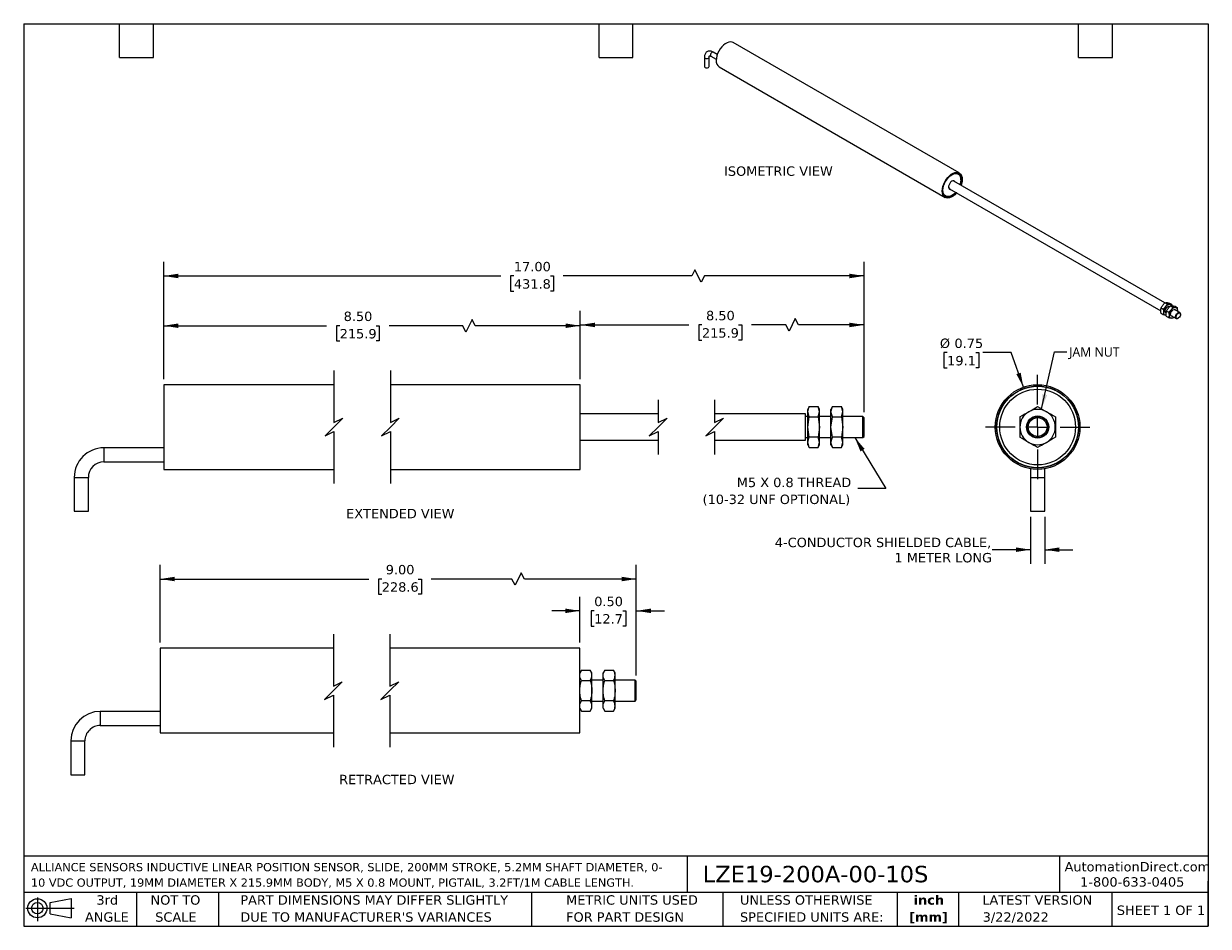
# Model space of a CAD drawing. Header units: inches. Extents: x 0.2 to 10.8, y 0.2 to 8.2.
import ezdxf

# ---------------------------------------------------------------- set-up
doc = ezdxf.new("R2010")
doc.units = ezdxf.units.IN
doc.header["$MEASUREMENT"] = 0
doc.linetypes.add('SLD-Center', pattern=[0.75, 0.6, -0.05, 0.05, -0.05])
doc.linetypes.add('SLD-Solid', pattern=[0])
doc.layers.add('CENTER', color=40, linetype='SLD-Center')
doc.layers.add('DIMENSIONS', color=140, linetype='SLD-Solid', lineweight=25)
doc.layers.add('TEXT', color=140, linetype='SLD-Solid', lineweight=25)
doc.styles.add('SLDTEXTSTYLE0', font='VERDANA.TTF')
doc.styles.add('SLDTEXTSTYLE1', font='VERDANAB.TTF')
doc.styles.add('SLDTEXTSTYLE2', font='SEGOEUI.TTF')
doc.styles.get("Standard").update_dxf_attribs({"font": 'VERDANA.TTF'})
doc.dimstyles.new('SLDDIMSTYLE0', dxfattribs={"dimtxt": 0.084961, "dimasz": 0.13, "dimexe": 0, "dimexo": 0.0625, "dimgap": 0.02124, "dimtad": 0, "dimtih": 1, "dimtoh": 1, "dimrnd": 1e-09, "dimzin": 4, "dimdsep": 46, "dimtxsty": 'SLDTEXTSTYLE0', "dimsah": 1, "dimcen": 0.09, "dimadec": 0, "dimazin": 1, "dimtfac": 1, "dimtofl": 0, "dimtmove": 0, "dimatfit": 3, "dimfxl": 0, "dimfrac": 2, "dimtolj": 1, "dimtzin": 12, "dimarcsym": 0})
doc.dimstyles.new('SLDDIMSTYLE1', dxfattribs={"dimtxt": 0.18, "dimasz": 0.13, "dimexe": 0, "dimexo": 0.0625, "dimgap": 0, "dimtad": 0, "dimtih": 1, "dimtoh": 1, "dimdec": 0, "dimrnd": 1e-09, "dimzin": 0, "dimdsep": 46, "dimtxsty": 'Standard', "dimsah": 1, "dimcen": 0.09, "dimadec": 0, "dimazin": 0, "dimtfac": 0.13, "dimtdec": 0, "dimtofl": 0, "dimtmove": 0, "dimatfit": 3, "dimfxl": 0, "dimfrac": 2, "dimtolj": 1, "dimtzin": 0, "dimarcsym": 0})
doc.dimstyles.new('SLDDIMSTYLE2', dxfattribs={"dimtxt": 0.084961, "dimasz": 0.13, "dimexe": 0, "dimexo": 0.0625, "dimgap": 0.02124, "dimtad": 0, "dimtih": 1, "dimtoh": 1, "dimrnd": 1e-09, "dimdsep": 46, "dimtxsty": 'SLDTEXTSTYLE0', "dimsah": 1, "dimcen": 0, "dimadec": 0, "dimazin": 2, "dimtfac": 1, "dimtofl": 0, "dimtmove": 0, "dimatfit": 3, "dimfxl": 0, "dimfrac": 2, "dimtolj": 1, "dimtzin": 12, "dimarcsym": 0})
doc.dimstyles.new('SLDDIMSTYLE3', dxfattribs={"dimtxt": 0.084961, "dimasz": 0.13, "dimexe": 0, "dimexo": 0.0625, "dimgap": 0.02124, "dimtad": 0, "dimtih": 1, "dimtoh": 1, "dimrnd": 1e-09, "dimzin": 12, "dimdsep": 46, "dimtxsty": 'SLDTEXTSTYLE0', "dimsah": 1, "dimcen": 0.09, "dimadec": 0, "dimazin": 3, "dimtfac": 1, "dimtmove": 0, "dimatfit": 0, "dimfxl": 0, "dimfrac": 2, "dimtolj": 1, "dimtzin": 12, "dimarcsym": 0})
doc.dimstyles.new('SLDDIMSTYLE4', dxfattribs={"dimtxt": 0.084961, "dimasz": 0.13, "dimexe": 0, "dimexo": 0.0625, "dimgap": 0.02124, "dimtad": 0, "dimtih": 1, "dimtoh": 1, "dimrnd": 1e-09, "dimzin": 0, "dimdsep": 46, "dimtxsty": 'SLDTEXTSTYLE0', "dimsah": 1, "dimcen": 0.09, "dimadec": 0, "dimazin": 0, "dimtfac": 1, "dimtmove": 0, "dimatfit": 0, "dimfxl": 0, "dimfrac": 2, "dimtolj": 1, "dimtzin": 12, "dimarcsym": 0})

# ---------------------------------------------------------------- blocks, each defined once
blk = doc.blocks.new('Block11')
at = {"color": 7, "linetype": 'SLD-Solid', "lineweight": 18}
for p, q in [((0, 0.113), (0.428, 0.113)), ((0.102, 0.209), (0.102, 0)), ((0.216, 0.164), (0.401, 0.198)), ((0.216, 0.063), (0.216, 0.164)), ((0.401, 0.198), (0.401, 0.029)), ((0.216, 0.063), (0.401, 0.029))]:
    blk.add_line(p, q, dxfattribs=at)
for radius in [0.0846, 0.0506]:
    blk.add_circle((0.102, 0.113), radius, dxfattribs=at)
blk = doc.blocks.new('Block12')
at = {"color": 7, "linetype": 'Continuous'}
blk.add_blockref('Block11', (0, 0), dxfattribs=at)
blk = doc.blocks.new('SW_NOTE_0')
at = {"layer": 'TEXT', "color": 0, "char_height": 0.07292, "attachment_point": 1, "style": 'SLDTEXTSTYLE0'}
for s, insert in [('ALLIANCE SENSORS INDUCTIVE LINEAR POSITION SENSOR, SLIDE, 200MM STROKE, 5.2MM SHAFT DIAMETER, 0-', (0, 0.093)), ('10 VDC OUTPUT, 19MM DIAMETER X 215.9MM BODY, M5 X 0.8 MOUNT, PIGTAIL, 3.2FT/1M CABLE LENGTH.', (0, -0.044))]:
    blk.add_mtext(s, dxfattribs=dict(at, insert=insert))
blk = doc.blocks.new('SW_NOTE_0_1')
at = {"layer": 'TEXT', "color": 0, "char_height": 0.0833, "attachment_point": 2, "style": 'SLDTEXTSTYLE1'}
for s, insert in [('inch', (0.125, 0.106)), ('[mm]', (0.122, -0.045))]:
    blk.add_mtext(s, dxfattribs=dict(at, insert=insert))
blk = doc.blocks.new('SW_NOTE_0_2')
at = {"layer": 'TEXT', "color": 0, "char_height": 0.08333, "attachment_point": 1, "style": 'SLDTEXTSTYLE0'}
for s, insert in [('UNLESS OTHERWISE ', (0, 0.106)), ('SPECIFIED UNITS ARE:', (0, -0.045))]:
    blk.add_mtext(s, dxfattribs=dict(at, insert=insert))
blk = doc.blocks.new('SW_NOTE_0_3')
at = {"layer": 'TEXT', "color": 0, "char_height": 0.08333, "attachment_point": 1, "style": 'SLDTEXTSTYLE0'}
for s, insert in [('PART DIMENSIONS MAY DIFFER SLIGHTLY ', (0, 0.106)), ("DUE TO MANUFACTURER'S VARIANCES", (0, -0.045))]:
    blk.add_mtext(s, dxfattribs=dict(at, insert=insert))
blk = doc.blocks.new('SW_NOTE_0_4')
at = {"layer": 'TEXT', "color": 0, "char_height": 0.0833, "attachment_point": 2, "style": 'SLDTEXTSTYLE0'}
for s, insert in [('NOT TO', (0.207, 0.106)), ('SCALE', (0.211, -0.045))]:
    blk.add_mtext(s, dxfattribs=dict(at, insert=insert))
blk = doc.blocks.new('SW_NOTE_0_5')
at = {"layer": 'TEXT', "color": 0, "char_height": 0.0833, "attachment_point": 2, "style": 'SLDTEXTSTYLE0'}
for s, insert in [('3rd', (0.091, 0.106)), ('ANGLE', (0.087, -0.045))]:
    blk.add_mtext(s, dxfattribs=dict(at, insert=insert))
blk = doc.blocks.new('SW_NOTE_0_6')
at = {"layer": 'TEXT', "color": 0, "char_height": 0.08333, "attachment_point": 1, "style": 'SLDTEXTSTYLE0'}
for s, insert in [('METRIC UNITS USED ', (0, 0.106)), ('FOR PART DESIGN', (0, -0.045))]:
    blk.add_mtext(s, dxfattribs=dict(at, insert=insert))
blk = doc.blocks.new('_D')
at = {"layer": 'DIMENSIONS'}
for p, q in [((1.491, 5.1), (1.491, 5.698)), ((5.183, 5.1), (5.183, 5.698)), ((1.491, 5.573), (2.935, 5.573)), ((3.051, 5.573), (3.022, 5.573)), ((3.022, 5.573), (3.022, 5.438)), ((3.374, 5.573), (3.402, 5.573)), ((3.402, 5.573), (3.402, 5.438)), ((4.142, 5.573), (3.489, 5.573)), ((4.17, 5.517), (4.142, 5.573)), ((4.226, 5.628), (4.17, 5.517)), ((4.253, 5.573), (4.226, 5.628)), ((5.183, 5.573), (4.253, 5.573)), ((3.022, 5.438), (3.051, 5.438)), ((3.402, 5.438), (3.374, 5.438))]:
    blk.add_line(p, q, dxfattribs=at)
for points in [[(1.491, 5.573), (1.621, 5.553), (1.621, 5.593)], [(5.183, 5.573), (5.053, 5.593), (5.053, 5.553)]]:
    blk.add_solid(points, dxfattribs=at)
at = {"layer": 'DIMENSIONS', "char_height": 0.0833, "attachment_point": 1, "style": 'SLDTEXTSTYLE0'}
for s, insert in [('8.50', (3.086, 5.698)), ('215.9', (3.051, 5.544))]:
    blk.add_mtext(s, dxfattribs=dict(at, insert=insert))
blk = doc.blocks.new('_D_1')
at = {"layer": 'DIMENSIONS'}
for p, q in [((5.183, 5.1), (5.183, 5.705)), ((7.699, 4.808), (7.699, 5.705)), ((5.183, 5.58), (6.147, 5.58)), ((6.262, 5.58), (6.234, 5.58)), ((6.234, 5.58), (6.234, 5.445)), ((6.585, 5.58), (6.614, 5.58)), ((6.614, 5.58), (6.614, 5.445)), ((7.006, 5.58), (6.701, 5.58)), ((7.034, 5.525), (7.006, 5.58)), ((7.089, 5.636), (7.034, 5.525)), ((7.117, 5.58), (7.089, 5.636)), ((7.699, 5.58), (7.117, 5.58)), ((6.234, 5.445), (6.262, 5.445)), ((6.614, 5.445), (6.585, 5.445))]:
    blk.add_line(p, q, dxfattribs=at)
for points in [[(5.183, 5.58), (5.313, 5.56), (5.313, 5.6)], [(7.699, 5.58), (7.569, 5.6), (7.569, 5.56)]]:
    blk.add_solid(points, dxfattribs=at)
at = {"layer": 'DIMENSIONS', "char_height": 0.0833, "attachment_point": 1, "style": 'SLDTEXTSTYLE0'}
for s, insert in [('8.50', (6.298, 5.705)), ('215.9', (6.262, 5.551))]:
    blk.add_mtext(s, dxfattribs=dict(at, insert=insert))
blk = doc.blocks.new('_D_2')
at = {"layer": 'DIMENSIONS'}
for p, q in [((1.491, 5.1), (1.491, 6.139)), ((7.699, 4.808), (7.699, 6.139)), ((1.491, 6.014), (4.48, 6.014)), ((4.595, 6.014), (4.566, 6.014)), ((4.566, 6.014), (4.566, 5.879)), ((4.918, 6.014), (4.947, 6.014)), ((4.947, 6.014), (4.947, 5.879)), ((6.172, 6.014), (5.033, 6.014)), ((6.2, 6.069), (6.172, 6.014)), ((6.256, 5.958), (6.2, 6.069)), ((6.283, 6.014), (6.256, 5.958)), ((7.699, 6.014), (6.283, 6.014)), ((4.566, 5.879), (4.595, 5.879)), ((4.947, 5.879), (4.918, 5.879))]:
    blk.add_line(p, q, dxfattribs=at)
for points in [[(1.491, 6.014), (1.621, 5.994), (1.621, 6.034)], [(7.699, 6.014), (7.569, 6.034), (7.569, 5.994)]]:
    blk.add_solid(points, dxfattribs=at)
at = {"layer": 'DIMENSIONS', "char_height": 0.0833, "attachment_point": 1, "style": 'SLDTEXTSTYLE0'}
for s, insert in [('17.00', (4.595, 6.139)), ('431.8', (4.595, 5.985))]:
    blk.add_mtext(s, dxfattribs=dict(at, insert=insert))
blk = doc.blocks.new('SW_NOTE_0_7')
at = {"layer": 'TEXT', "color": 0, "char_height": 0.08333, "attachment_point": 3, "style": 'SLDTEXTSTYLE0'}
for s, insert in [('M5 X 0.8 THREAD', (-0.058, 0.095)), ('(10-32 UNF OPTIONAL)', (-0.067, -0.055))]:
    blk.add_mtext(s, dxfattribs=dict(at, insert=insert))
blk = doc.blocks.new('_D_3')
at = {"layer": 'DIMENSIONS'}
for p, q in [((8.435, 5.335), (8.407, 5.335)), ((8.407, 5.335), (8.407, 5.2)), ((8.688, 5.335), (8.716, 5.335)), ((8.716, 5.335), (8.716, 5.2)), ((9.002, 5.335), (8.752, 5.335)), ((9.111, 5.028), (9.002, 5.335)), ((8.407, 5.2), (8.435, 5.2)), ((8.716, 5.2), (8.688, 5.2))]:
    blk.add_line(p, q, dxfattribs=at)
blk.add_solid([(9.111, 5.028), (9.087, 5.157), (9.049, 5.144)], dxfattribs=at)
at = {"layer": 'DIMENSIONS', "char_height": 0.0833, "attachment_point": 1, "style": 'SLDTEXTSTYLE0'}
for s, insert in [('%%c', (8.371, 5.459)), ('0.75', (8.5, 5.459)), ('19.1', (8.435, 5.305))]:
    blk.add_mtext(s, dxfattribs=dict(at, insert=insert))
blk = doc.blocks.new('_D_4')
at = {"layer": 'DIMENSIONS'}
for p, q in [((9.175, 3.878), (9.175, 3.463)), ((9.3, 3.878), (9.3, 3.463)), ((9.175, 3.588), (8.835, 3.588)), ((9.3, 3.588), (9.55, 3.588))]:
    blk.add_line(p, q, dxfattribs=at)
for points in [[(9.175, 3.588), (9.045, 3.608), (9.045, 3.568)], [(9.3, 3.588), (9.43, 3.568), (9.43, 3.608)]]:
    blk.add_solid(points, dxfattribs=at)
at = {"layer": 'DIMENSIONS', "char_height": 0.08333, "attachment_point": 1, "style": 'SLDTEXTSTYLE0'}
for s, insert in [('4-CONDUCTOR SHIELDED CABLE,', (6.908, 3.694)), ('1 METER LONG', (7.968, 3.559))]:
    blk.add_mtext(s, dxfattribs=dict(at, insert=insert))
blk = doc.blocks.new('SW_CENTERMARKSYMBOL_0')
at = {"layer": 'CENTER', "color": 0}
for p, q in [((0, 0.2), (0, 0.4615)), ((-0.2, 0), (-0.4615, 0)), ((0, 0), (-0.1, 0)), ((0, 0), (0, 0.1)), ((0, 0), (0, -0.1)), ((0, 0), (0.1, 0)), ((0.2, 0), (0.4615, 0)), ((0, -0.2), (0, -0.4615))]:
    blk.add_line(p, q, dxfattribs=at)
blk = doc.blocks.new('_D_5')
at = {"layer": 'DIMENSIONS'}
for p, q in [((1.459, 2.764), (1.459, 3.453)), ((4.66, 3.384), (4.605, 3.273)), ((4.688, 3.328), (4.66, 3.384)), ((5.68, 2.473), (5.68, 3.453)), ((1.459, 3.328), (3.309, 3.328)), ((3.424, 3.328), (3.395, 3.328)), ((3.395, 3.328), (3.395, 3.193)), ((3.747, 3.328), (3.775, 3.328)), ((3.775, 3.328), (3.775, 3.193)), ((4.577, 3.328), (3.862, 3.328)), ((4.605, 3.273), (4.577, 3.328)), ((5.68, 3.328), (4.688, 3.328)), ((3.395, 3.193), (3.424, 3.193)), ((3.775, 3.193), (3.747, 3.193))]:
    blk.add_line(p, q, dxfattribs=at)
for points in [[(1.459, 3.328), (1.589, 3.308), (1.589, 3.348)], [(5.68, 3.328), (5.55, 3.348), (5.55, 3.308)]]:
    blk.add_solid(points, dxfattribs=at)
at = {"layer": 'DIMENSIONS', "char_height": 0.0833, "attachment_point": 1, "style": 'SLDTEXTSTYLE0'}
for s, insert in [('9.00', (3.459, 3.453)), ('228.6', (3.424, 3.299))]:
    blk.add_mtext(s, dxfattribs=dict(at, insert=insert))
blk = doc.blocks.new('_D_6')
at = {"layer": 'DIMENSIONS'}
for p, q in [((5.18, 2.764), (5.18, 3.171)), ((5.68, 2.473), (5.68, 3.171)), ((5.18, 3.046), (4.93, 3.046)), ((5.307, 3.046), (5.279, 3.046)), ((5.279, 3.046), (5.279, 2.911)), ((5.56, 3.046), (5.588, 3.046)), ((5.588, 3.046), (5.588, 2.911)), ((5.68, 3.046), (5.93, 3.046)), ((5.279, 2.911), (5.307, 2.911)), ((5.588, 2.911), (5.56, 2.911))]:
    blk.add_line(p, q, dxfattribs=at)
for points in [[(5.18, 3.046), (5.05, 3.066), (5.05, 3.026)], [(5.68, 3.046), (5.81, 3.026), (5.81, 3.066)]]:
    blk.add_solid(points, dxfattribs=at)
at = {"layer": 'DIMENSIONS', "char_height": 0.0833, "attachment_point": 1, "style": 'SLDTEXTSTYLE0'}
for s, insert in [('0.50', (5.307, 3.171)), ('12.7', (5.307, 3.017))]:
    blk.add_mtext(s, dxfattribs=dict(at, insert=insert))

msp = doc.modelspace()

# ---------------------------------------------------------------- linework, layer by layer
for p, q in [((6.398, 7.977), (6.362, 7.998)), ((8.542, 6.927), (6.539, 8.083)), ((6.284, 7.953), (6.284, 7.871)), ((6.325, 7.871), (6.325, 7.953)), ((6.341, 7.962), (6.389, 7.935)), ((6.414, 7.867), (8.417, 6.71)), ((10.366, 5.775), (8.495, 6.855)), ((8.557, 6.866), (8.557, 6.872)), ((8.456, 6.787), (10.329, 5.706)), ((8.472, 6.725), (8.478, 6.728)), ((10.369, 5.777), (10.387, 5.767)), ((10.332, 5.731), (10.35, 5.721)), ((10.35, 5.671), (10.332, 5.682)), ((10.374, 5.689), (10.378, 5.687)), ((10.38, 5.703), (10.399, 5.693)), ((10.408, 5.741), (10.405, 5.743)), ((10.406, 5.774), (10.424, 5.764)), ((10.417, 5.749), (10.436, 5.739)), ((10.497, 5.69), (10.454, 5.715)), ((10.455, 5.746), (10.473, 5.735)), ((10.476, 5.709), (10.475, 5.702)), ((10.503, 5.673), (10.503, 5.676)), ((10.379, 5.668), (10.372, 5.668)), ((10.399, 5.643), (10.38, 5.654)), ((10.423, 5.661), (10.465, 5.636)), ((10.445, 5.648), (10.436, 5.64)), ((10.481, 5.638), (10.483, 5.639)), ((3, 5.05), (1.491, 5.05)), ((1.491, 5.05), (1.491, 4.675)), ((5.183, 5.05), (3.5, 5.05)), ((5.183, 4.675), (5.183, 5.05)), ((7.213, 4.856), (7.199, 4.832)), ((7.199, 4.811), (7.213, 4.856)), ((7.199, 4.811), (7.199, 4.832)), ((7.213, 4.856), (7.291, 4.856)), ((7.305, 4.832), (7.291, 4.856)), ((7.305, 4.811), (7.291, 4.856)), ((7.305, 4.811), (7.305, 4.832)), ((7.419, 4.856), (7.405, 4.832)), ((7.405, 4.811), (7.419, 4.856)), ((7.405, 4.811), (7.405, 4.832)), ((7.419, 4.856), (7.498, 4.856)), ((7.512, 4.832), (7.498, 4.856)), ((7.512, 4.811), (7.498, 4.856)), ((7.512, 4.811), (7.512, 4.832)), ((5.874, 4.792), (5.183, 4.792)), ((7.179, 4.792), (6.374, 4.792)), ((7.179, 4.569), (7.179, 4.792)), ((7.199, 4.768), (7.179, 4.768)), ((7.199, 4.675), (7.199, 4.811)), ((7.213, 4.766), (7.199, 4.811)), ((7.199, 4.675), (7.213, 4.766)), ((7.213, 4.766), (7.291, 4.766)), ((7.291, 4.766), (7.305, 4.811)), ((7.291, 4.766), (7.305, 4.675)), ((7.305, 4.675), (7.305, 4.811)), ((7.405, 4.768), (7.305, 4.768)), ((7.405, 4.675), (7.405, 4.811)), ((7.419, 4.766), (7.405, 4.811)), ((7.405, 4.675), (7.419, 4.766)), ((7.419, 4.766), (7.498, 4.766)), ((7.498, 4.766), (7.512, 4.811)), ((7.498, 4.766), (7.512, 4.675)), ((7.512, 4.675), (7.512, 4.811)), ((7.689, 4.768), (7.512, 4.768)), ((7.699, 4.758), (7.689, 4.768)), ((7.689, 4.694), (7.689, 4.768)), ((7.699, 4.591), (7.699, 4.758)), ((1.491, 4.675), (1.491, 4.3)), ((5.183, 4.3), (5.183, 4.675)), ((7.213, 4.584), (7.199, 4.675)), ((7.199, 4.538), (7.199, 4.675)), ((7.305, 4.675), (7.291, 4.584)), ((7.305, 4.538), (7.305, 4.675)), ((7.419, 4.584), (7.405, 4.675)), ((7.405, 4.538), (7.405, 4.675)), ((7.512, 4.675), (7.498, 4.584)), ((7.512, 4.538), (7.512, 4.675)), ((7.689, 4.581), (7.689, 4.694)), ((5.183, 4.558), (5.874, 4.558)), ((6.374, 4.558), (7.179, 4.558)), ((7.179, 4.581), (7.199, 4.581)), ((7.179, 4.558), (7.179, 4.569)), ((7.199, 4.538), (7.213, 4.584)), ((7.213, 4.493), (7.199, 4.538)), ((7.199, 4.517), (7.199, 4.538)), ((7.199, 4.517), (7.213, 4.493)), ((7.291, 4.584), (7.213, 4.584)), ((7.305, 4.538), (7.291, 4.584)), ((7.291, 4.493), (7.305, 4.538)), ((7.291, 4.493), (7.305, 4.517)), ((7.305, 4.581), (7.405, 4.581)), ((7.305, 4.517), (7.305, 4.538)), ((7.405, 4.538), (7.419, 4.584)), ((7.419, 4.493), (7.405, 4.538)), ((7.405, 4.517), (7.405, 4.538)), ((7.405, 4.517), (7.419, 4.493)), ((7.498, 4.584), (7.419, 4.584)), ((7.512, 4.538), (7.498, 4.584)), ((7.498, 4.493), (7.512, 4.538)), ((7.498, 4.493), (7.512, 4.517)), ((7.512, 4.581), (7.689, 4.581)), ((7.512, 4.517), (7.512, 4.538)), ((7.689, 4.581), (7.699, 4.591)), ((1.491, 4.491), (0.961, 4.491)), ((0.961, 4.491), (0.961, 4.366)), ((7.213, 4.493), (7.291, 4.493)), ((7.419, 4.493), (7.498, 4.493)), ((0.961, 4.366), (1.491, 4.366)), ((0.698, 4.228), (0.698, 3.928)), ((0.698, 4.228), (0.823, 4.228)), ((0.823, 3.928), (0.823, 4.228)), ((1.491, 4.3), (3, 4.3)), ((3.5, 4.3), (5.183, 4.3)), ((9.175, 4.305), (9.175, 4.228)), ((9.175, 4.228), (9.175, 3.928)), ((9.175, 4.228), (9.3, 4.228)), ((9.3, 4.228), (9.3, 4.305)), ((9.3, 3.928), (9.3, 4.228)), ((0.698, 3.928), (0.823, 3.928)), ((9.175, 3.928), (9.3, 3.928)), ((2.996, 2.714), (1.459, 2.714)), ((1.459, 2.714), (1.459, 2.339)), ((5.18, 2.714), (3.496, 2.714)), ((5.18, 2.339), (5.18, 2.714)), ((5.194, 2.521), (5.18, 2.497)), ((5.194, 2.521), (5.272, 2.521)), ((5.286, 2.497), (5.272, 2.521)), ((5.4, 2.521), (5.386, 2.497)), ((5.4, 2.521), (5.478, 2.521)), ((5.492, 2.497), (5.478, 2.521)), ((5.194, 2.43), (5.272, 2.43)), ((5.286, 2.475), (5.286, 2.497)), ((5.286, 2.339), (5.286, 2.475)), ((5.386, 2.433), (5.286, 2.433)), ((5.386, 2.475), (5.386, 2.497)), ((5.386, 2.339), (5.386, 2.475)), ((5.4, 2.43), (5.478, 2.43)), ((5.492, 2.475), (5.492, 2.497)), ((5.492, 2.339), (5.492, 2.475)), ((5.67, 2.433), (5.492, 2.433)), ((5.68, 2.423), (5.67, 2.433)), ((5.67, 2.359), (5.67, 2.433)), ((5.68, 2.256), (5.68, 2.423)), ((1.459, 2.339), (1.459, 1.964)), ((5.18, 1.964), (5.18, 2.339)), ((5.286, 2.203), (5.286, 2.339)), ((5.386, 2.203), (5.386, 2.339)), ((5.492, 2.203), (5.492, 2.339)), ((5.67, 2.246), (5.67, 2.359)), ((5.272, 2.248), (5.194, 2.248)), ((5.286, 2.246), (5.386, 2.246)), ((5.478, 2.248), (5.4, 2.248)), ((5.492, 2.246), (5.67, 2.246)), ((5.67, 2.246), (5.68, 2.256)), ((1.459, 2.155), (0.929, 2.155)), ((0.929, 2.155), (0.929, 2.03)), ((5.18, 2.182), (5.194, 2.157)), ((5.194, 2.157), (5.272, 2.157)), ((5.272, 2.157), (5.286, 2.182)), ((5.286, 2.182), (5.286, 2.203)), ((5.386, 2.182), (5.386, 2.203)), ((5.386, 2.182), (5.4, 2.157)), ((5.4, 2.157), (5.478, 2.157)), ((5.478, 2.157), (5.492, 2.182)), ((5.492, 2.182), (5.492, 2.203)), ((0.929, 2.03), (1.459, 2.03)), ((0.667, 1.893), (0.667, 1.593)), ((0.667, 1.893), (0.792, 1.893)), ((0.792, 1.593), (0.792, 1.893)), ((1.459, 1.964), (2.996, 1.964)), ((3.496, 1.964), (5.18, 1.964)), ((0.667, 1.593), (0.792, 1.593))]:
    msp.add_line(p, q)
at = {"flags": 128}
for points in [[(6.539, 8.083), (6.53, 8.087), (6.516, 8.089), (6.501, 8.087), (6.485, 8.081), (6.468, 8.072), (6.452, 8.059), (6.437, 8.044), (6.423, 8.026), (6.411, 8.006), (6.401, 7.985), (6.394, 7.964), (6.39, 7.944), (6.388, 7.924)], [(6.362, 7.998), (6.357, 7.999), (6.352, 7.997), (6.346, 7.992), (6.341, 7.986), (6.338, 7.979), (6.337, 7.972), (6.338, 7.966), (6.341, 7.962), (6.341, 7.962)], [(6.284, 7.953), (6.285, 7.948), (6.29, 7.944), (6.296, 7.942), (6.304, 7.941), (6.312, 7.942), (6.319, 7.944), (6.324, 7.948), (6.325, 7.953)], [(6.284, 7.871), (6.285, 7.867), (6.29, 7.863), (6.296, 7.86), (6.304, 7.859), (6.312, 7.86), (6.319, 7.863), (6.324, 7.867), (6.325, 7.871), (6.325, 7.871)], [(8.392, 6.767), (8.393, 6.787), (8.397, 6.808), (8.405, 6.829), (8.415, 6.849), (8.427, 6.869), (8.441, 6.887), (8.456, 6.903), (8.472, 6.915), (8.488, 6.925), (8.504, 6.931), (8.519, 6.933), (8.533, 6.931), (8.545, 6.925), (8.555, 6.916), (8.562, 6.903), (8.567, 6.887), (8.568, 6.869), (8.567, 6.85), (8.562, 6.829), (8.559, 6.818)], [(8.518, 6.752), (8.503, 6.737), (8.488, 6.725), (8.472, 6.716), (8.457, 6.71), (8.442, 6.708), (8.428, 6.71), (8.417, 6.716), (8.407, 6.725), (8.4, 6.737), (8.396, 6.752), (8.394, 6.769), (8.396, 6.788), (8.4, 6.808), (8.407, 6.828), (8.417, 6.848), (8.428, 6.867), (8.442, 6.885), (8.457, 6.9), (8.472, 6.912), (8.488, 6.921), (8.503, 6.927), (8.518, 6.929), (8.531, 6.927), (8.543, 6.921), (8.553, 6.912), (8.56, 6.9), (8.564, 6.885), (8.565, 6.868), (8.565, 6.868)], [(8.511, 6.756), (8.508, 6.753), (8.493, 6.739), (8.477, 6.728), (8.462, 6.721), (8.447, 6.718), (8.433, 6.718), (8.421, 6.723), (8.412, 6.731), (8.404, 6.743), (8.4, 6.757), (8.398, 6.774), (8.4, 6.793), (8.404, 6.813), (8.412, 6.833), (8.422, 6.852), (8.434, 6.871), (8.447, 6.887), (8.447, 6.887)], [(8.447, 6.887), (8.462, 6.901), (8.478, 6.911), (8.493, 6.919), (8.508, 6.922), (8.522, 6.921), (8.534, 6.917), (8.544, 6.909), (8.551, 6.897), (8.555, 6.882), (8.557, 6.865), (8.555, 6.847), (8.551, 6.827), (8.55, 6.823)], [(8.505, 6.849), (8.505, 6.849), (8.5, 6.855), (8.493, 6.858), (8.485, 6.857), (8.475, 6.853), (8.466, 6.845), (8.458, 6.835), (8.452, 6.823), (8.448, 6.811), (8.448, 6.8), (8.45, 6.791), (8.455, 6.784), (8.462, 6.781), (8.466, 6.781)], [(8.52, 6.75), (8.519, 6.75), (8.504, 6.734), (8.488, 6.722), (8.472, 6.712), (8.456, 6.706), (8.441, 6.704), (8.427, 6.706), (8.415, 6.712), (8.405, 6.721), (8.397, 6.734), (8.393, 6.75), (8.392, 6.767)], [(10.367, 5.702), (10.369, 5.713), (10.373, 5.724), (10.38, 5.733), (10.388, 5.741), (10.397, 5.745), (10.405, 5.745), (10.407, 5.744)], [(10.378, 5.686), (10.373, 5.687), (10.369, 5.693), (10.367, 5.702)], [(10.378, 5.686), (10.376, 5.686), (10.374, 5.687)], [(10.416, 5.674), (10.418, 5.685), (10.422, 5.696), (10.429, 5.705), (10.437, 5.713), (10.446, 5.717), (10.453, 5.717), (10.459, 5.713), (10.46, 5.711)], [(10.429, 5.657), (10.422, 5.659), (10.418, 5.665), (10.416, 5.674)], [(10.455, 5.716), (10.456, 5.715), (10.46, 5.712)], [(10.459, 5.656), (10.463, 5.667), (10.468, 5.677), (10.476, 5.685), (10.484, 5.69), (10.491, 5.692), (10.498, 5.689), (10.502, 5.684), (10.503, 5.676)], [(10.479, 5.637), (10.472, 5.637), (10.467, 5.64), (10.464, 5.647), (10.464, 5.656), (10.467, 5.665), (10.473, 5.675), (10.48, 5.682), (10.488, 5.686), (10.495, 5.687), (10.5, 5.684), (10.503, 5.677), (10.503, 5.668), (10.5, 5.658), (10.494, 5.649), (10.487, 5.642), (10.479, 5.637)], [(10.476, 5.709), (10.476, 5.703), (10.476, 5.702)], [(10.378, 5.668), (10.376, 5.668), (10.372, 5.668)], [(10.429, 5.658), (10.425, 5.658), (10.423, 5.659)], [(10.481, 5.638), (10.474, 5.635), (10.467, 5.635), (10.462, 5.639), (10.459, 5.647), (10.459, 5.656)]]:
    msp.add_lwpolyline(points, dxfattribs=at)
for radius in [0.375, 0.363, 0.361, 0.336, 0.0984, 0.0935, 0.0835]:
    msp.add_circle((9.237, 4.675), radius)
for centre, radius, start, end in [((6.448, 7.917), 0.0606, 173.1202, 235.5676), ((8.487, 6.838), 0.019, 65.1412, 122.9318), ((8.494, 6.877), 0.0633, 355.3743, 49.6596), ((8.41, 6.871), 0.155, 340.6154, 358.9435), ((8.436, 6.773), 0.0602, 248.8037, 306.1731), ((8.466, 6.803), 0.0185, 176.1558, 235.782), ((10.434, 5.69), 0.0806, 140.2279, 177.3607), ((10.376, 5.69), 0.0231, 170.7481, 259.4532), ((10.412, 5.715), 0.0479, 93.4295, 146.5651), ((10.483, 5.662), 0.0806, 140.2279, 177.3607), ((10.407, 5.744), 0.0193, 19.6686, 84.0698), ((10.461, 5.687), 0.0479, 93.4295, 146.5651), ((10.454, 5.712), 0.0231, 350.7481, 79.4532), ((10.425, 5.662), 0.0231, 170.7481, 259.4532), ((10.421, 5.677), 0.0376, 269.8601, 309.6275), ((9.237, 4.675), 0.157, 60, 120), ((9.237, 4.675), 0.157, 120, 180), ((9.237, 4.675), 0.157, 0, 60), ((9.237, 4.675), 0.157, 180, 240), ((9.237, 4.675), 0.157, 300, 0), ((9.237, 4.675), 0.157, 240, 300), ((0.961, 4.228), 0.263, 90, 179.9999), ((0.961, 4.228), 0.138, 90.0001, 179.9999), ((0.929, 1.893), 0.262, 90, 180), ((0.929, 1.893), 0.137, 89.9999, 180.0001)]:
    msp.add_arc(centre, radius, start, end)
for points, knots in [([(6.362, 7.998), (6.362, 7.998), (6.358, 8.001), (6.35, 8.004), (6.339, 8.007), (6.328, 8.008), (6.316, 8.006), (6.305, 8.001), (6.296, 7.992), (6.289, 7.981), (6.285, 7.969), (6.283, 7.959), (6.284, 7.954), (6.284, 7.953)], [0, 0, 0, 0, 0.008174, 0.106834, 0.207751, 0.309903, 0.413405, 0.520645, 0.636727, 0.747551, 0.861869, 0.975169, 1, 1, 1, 1]), ([(6.325, 7.953), (6.325, 7.953), (6.325, 7.956), (6.326, 7.96), (6.327, 7.963), (6.328, 7.965), (6.329, 7.965), (6.329, 7.966), (6.332, 7.966), (6.336, 7.965), (6.34, 7.963), (6.341, 7.962)], [0, 0, 0, 0, 0.0333003, 0.1396081, 0.2480781, 0.3637849, 0.5023899, 0.6650618, 0.7936471, 0.9111817, 1, 1, 1, 1]), ([(10.424, 5.764), (10.425, 5.759), (10.426, 5.754), (10.427, 5.75), (10.427, 5.75)], [0, 0, 0, 0, 0.990299, 1, 1, 1, 1]), ([(5.18, 2.475), (5.18, 2.483), (5.182, 2.499), (5.19, 2.513), (5.194, 2.521)], [0, 0, 0, 0, 0.479739, 1, 1, 1, 1]), ([(5.286, 2.475), (5.285, 2.483), (5.283, 2.499), (5.276, 2.513), (5.272, 2.521)], [0, 0, 0, 0, 0.479739, 1, 1, 1, 1]), ([(5.386, 2.475), (5.387, 2.483), (5.388, 2.499), (5.396, 2.513), (5.4, 2.521)], [0, 0, 0, 0, 0.479739, 1, 1, 1, 1]), ([(5.492, 2.475), (5.491, 2.483), (5.49, 2.499), (5.482, 2.513), (5.478, 2.521)], [0, 0, 0, 0, 0.479738, 1, 1, 1, 1]), ([(5.194, 2.43), (5.19, 2.437), (5.182, 2.451), (5.18, 2.468), (5.18, 2.475)], [0, 0, 0, 0, 0.510329, 1, 1, 1, 1]), ([(5.18, 2.339), (5.18, 2.354), (5.182, 2.385), (5.19, 2.415), (5.194, 2.43)], [0, 0, 0, 0, 0.494511, 1, 1, 1, 1]), ([(5.272, 2.43), (5.276, 2.437), (5.283, 2.451), (5.285, 2.468), (5.286, 2.475)], [0, 0, 0, 0, 0.510329, 1, 1, 1, 1]), ([(5.272, 2.43), (5.276, 2.415), (5.284, 2.385), (5.285, 2.355), (5.286, 2.339)], [0, 0, 0, 0, 0.495458, 1, 1, 1, 1]), ([(5.4, 2.43), (5.396, 2.437), (5.388, 2.451), (5.387, 2.468), (5.386, 2.475)], [0, 0, 0, 0, 0.510329, 1, 1, 1, 1]), ([(5.386, 2.339), (5.387, 2.354), (5.388, 2.385), (5.396, 2.415), (5.4, 2.43)], [0, 0, 0, 0, 0.494511, 1, 1, 1, 1]), ([(5.478, 2.43), (5.482, 2.437), (5.49, 2.451), (5.491, 2.468), (5.492, 2.475)], [0, 0, 0, 0, 0.51033, 1, 1, 1, 1]), ([(5.478, 2.43), (5.482, 2.415), (5.49, 2.385), (5.491, 2.355), (5.492, 2.339)], [0, 0, 0, 0, 0.495458, 1, 1, 1, 1]), ([(5.194, 2.248), (5.19, 2.263), (5.182, 2.293), (5.18, 2.323), (5.18, 2.339)], [0, 0, 0, 0, 0.495458, 1, 1, 1, 1]), ([(5.286, 2.339), (5.285, 2.324), (5.284, 2.293), (5.276, 2.263), (5.272, 2.248)], [0, 0, 0, 0, 0.494511, 1, 1, 1, 1]), ([(5.4, 2.248), (5.396, 2.263), (5.388, 2.293), (5.387, 2.323), (5.386, 2.339)], [0, 0, 0, 0, 0.495458, 1, 1, 1, 1]), ([(5.492, 2.339), (5.491, 2.324), (5.49, 2.293), (5.482, 2.263), (5.478, 2.248)], [0, 0, 0, 0, 0.494511, 1, 1, 1, 1]), ([(5.18, 2.203), (5.18, 2.21), (5.182, 2.226), (5.19, 2.241), (5.194, 2.248)], [0, 0, 0, 0, 0.479739, 1, 1, 1, 1]), ([(5.286, 2.203), (5.285, 2.21), (5.283, 2.226), (5.276, 2.241), (5.272, 2.248)], [0, 0, 0, 0, 0.479739, 1, 1, 1, 1]), ([(5.386, 2.203), (5.387, 2.21), (5.388, 2.226), (5.396, 2.241), (5.4, 2.248)], [0, 0, 0, 0, 0.479739, 1, 1, 1, 1]), ([(5.492, 2.203), (5.491, 2.21), (5.49, 2.226), (5.482, 2.241), (5.478, 2.248)], [0, 0, 0, 0, 0.4797377, 1, 1, 1, 1]), ([(5.194, 2.157), (5.19, 2.164), (5.182, 2.179), (5.18, 2.195), (5.18, 2.203)], [0, 0, 0, 0, 0.510329, 1, 1, 1, 1]), ([(5.272, 2.157), (5.276, 2.164), (5.283, 2.179), (5.285, 2.195), (5.286, 2.203)], [0, 0, 0, 0, 0.510329, 1, 1, 1, 1]), ([(5.4, 2.157), (5.396, 2.164), (5.388, 2.179), (5.387, 2.195), (5.386, 2.203)], [0, 0, 0, 0, 0.510329, 1, 1, 1, 1]), ([(5.478, 2.157), (5.482, 2.164), (5.49, 2.179), (5.491, 2.195), (5.492, 2.203)], [0, 0, 0, 0, 0.51033, 1, 1, 1, 1])]:
    msp.add_open_spline(points, degree=3, knots=knots)
for points in [[(10.347, 5.756), (10.353, 5.764), (10.361, 5.771), (10.369, 5.777)], [(10.369, 5.777), (10.373, 5.778), (10.378, 5.778), (10.384, 5.778)], [(10.384, 5.778), (10.39, 5.777), (10.398, 5.776), (10.406, 5.774)], [(10.328, 5.708), (10.328, 5.717), (10.33, 5.724), (10.332, 5.731)], [(10.332, 5.682), (10.33, 5.691), (10.328, 5.7), (10.328, 5.708)], [(10.332, 5.731), (10.336, 5.74), (10.341, 5.748), (10.347, 5.756)], [(10.35, 5.721), (10.358, 5.727), (10.366, 5.734), (10.372, 5.742)], [(10.35, 5.721), (10.352, 5.711), (10.353, 5.702), (10.353, 5.694)], [(10.353, 5.694), (10.353, 5.686), (10.352, 5.678), (10.35, 5.671)], [(10.372, 5.668), (10.366, 5.668), (10.358, 5.669), (10.35, 5.671)], [(10.372, 5.742), (10.378, 5.75), (10.383, 5.758), (10.387, 5.767)], [(10.377, 5.68), (10.377, 5.689), (10.378, 5.696), (10.38, 5.703)], [(10.38, 5.654), (10.378, 5.663), (10.377, 5.672), (10.377, 5.68)], [(10.38, 5.703), (10.384, 5.712), (10.389, 5.72), (10.396, 5.728)], [(10.387, 5.767), (10.395, 5.765), (10.403, 5.764), (10.409, 5.763)], [(10.396, 5.728), (10.402, 5.736), (10.409, 5.743), (10.417, 5.749)], [(10.399, 5.693), (10.407, 5.699), (10.414, 5.706), (10.421, 5.714)], [(10.399, 5.693), (10.401, 5.683), (10.402, 5.674), (10.402, 5.666)], [(10.409, 5.763), (10.415, 5.763), (10.42, 5.763), (10.424, 5.764)], [(10.417, 5.749), (10.422, 5.75), (10.426, 5.75), (10.433, 5.75)], [(10.421, 5.714), (10.427, 5.722), (10.432, 5.73), (10.436, 5.739)], [(10.433, 5.75), (10.439, 5.749), (10.446, 5.748), (10.455, 5.746)], [(10.436, 5.739), (10.444, 5.737), (10.451, 5.736), (10.458, 5.735)], [(10.458, 5.735), (10.464, 5.735), (10.469, 5.735), (10.473, 5.735)], [(10.473, 5.735), (10.475, 5.726), (10.476, 5.717), (10.476, 5.709)], [(10.402, 5.666), (10.402, 5.657), (10.401, 5.65), (10.399, 5.643)], [(10.421, 5.64), (10.414, 5.64), (10.407, 5.641), (10.399, 5.643)], [(10.436, 5.64), (10.432, 5.639), (10.427, 5.639), (10.421, 5.64)], [(9.159, 4.811), (9.186, 4.827), (9.212, 4.842), (9.237, 4.856)], [(9.237, 4.856), (9.263, 4.842), (9.289, 4.827), (9.316, 4.811)], [(9.08, 4.766), (9.106, 4.78), (9.132, 4.795), (9.159, 4.811)], [(9.08, 4.766), (9.08, 4.736), (9.08, 4.706), (9.08, 4.675)], [(9.316, 4.811), (9.343, 4.795), (9.369, 4.78), (9.395, 4.766)], [(9.395, 4.766), (9.395, 4.736), (9.395, 4.706), (9.395, 4.675)], [(9.08, 4.675), (9.08, 4.644), (9.08, 4.613), (9.08, 4.584)], [(9.395, 4.675), (9.395, 4.644), (9.395, 4.613), (9.395, 4.584)], [(9.159, 4.538), (9.132, 4.554), (9.106, 4.569), (9.08, 4.584)], [(9.237, 4.493), (9.212, 4.508), (9.186, 4.523), (9.159, 4.538)], [(9.316, 4.538), (9.289, 4.523), (9.263, 4.508), (9.237, 4.493)], [(9.395, 4.584), (9.369, 4.569), (9.343, 4.554), (9.316, 4.538)]]:
    msp.add_open_spline(points, degree=3)
at = {"layer": 'DIMENSIONS', "color": 140}
for p, q in [((3, 5.175), (3, 4.714)), ((3.5, 5.175), (3.5, 4.714)), ((5.874, 4.917), (5.874, 4.714)), ((6.374, 4.917), (6.374, 4.714)), ((3, 4.714), (3.079, 4.753)), ((3.079, 4.753), (3, 4.675)), ((3.5, 4.714), (3.579, 4.753)), ((3.579, 4.753), (3.5, 4.675)), ((5.874, 4.714), (5.953, 4.753)), ((5.953, 4.753), (5.874, 4.675)), ((6.374, 4.714), (6.453, 4.753)), ((6.453, 4.753), (6.374, 4.675)), ((3, 4.675), (2.922, 4.596)), ((2.922, 4.596), (3, 4.635)), ((3, 4.635), (3, 4.175)), ((3.5, 4.675), (3.422, 4.596)), ((3.422, 4.596), (3.5, 4.635)), ((3.5, 4.635), (3.5, 4.175)), ((5.874, 4.675), (5.795, 4.596)), ((5.795, 4.596), (5.874, 4.635)), ((5.874, 4.635), (5.874, 4.433)), ((6.374, 4.675), (6.295, 4.596)), ((6.295, 4.596), (6.374, 4.635)), ((6.374, 4.635), (6.374, 4.433)), ((2.996, 2.839), (2.996, 2.378)), ((3.496, 2.839), (3.496, 2.378)), ((2.996, 2.378), (3.074, 2.418)), ((3.074, 2.418), (2.996, 2.339)), ((3.496, 2.378), (3.574, 2.418)), ((3.574, 2.418), (3.496, 2.339)), ((2.996, 2.339), (2.917, 2.26)), ((3.496, 2.339), (3.417, 2.26)), ((2.917, 2.26), (2.996, 2.3)), ((2.996, 2.3), (2.996, 1.839)), ((3.417, 2.26), (3.496, 2.3)), ((3.496, 2.3), (3.496, 1.839))]:
    msp.add_line(p, q, dxfattribs=at)
at = {"layer": 'TEXT'}
for p, q in [((0.25, 8.25), (10.75, 8.25)), ((0.25, 8.25), (0.25, 0.25)), ((1.1, 7.95), (1.1, 8.25)), ((1.4, 7.95), (1.4, 8.25)), ((5.35, 7.95), (5.35, 8.25)), ((5.65, 7.95), (5.65, 8.25)), ((9.6, 7.95), (9.6, 8.25)), ((9.9, 7.95), (9.9, 8.25)), ((10.75, 8.25), (10.75, 0.25)), ((1.1, 7.95), (1.4, 7.95)), ((5.35, 7.95), (5.65, 7.95)), ((9.6, 7.95), (9.9, 7.95)), ((10.75, 0.871), (0.25, 0.871)), ((6.132, 0.871), (6.132, 0.55)), ((9.432, 0.871), (9.432, 0.55)), ((10.75, 0.25), (10.75, 0.65)), ((10.75, 0.55), (0.25, 0.55)), ((1.25, 0.55), (1.25, 0.25)), ((1.977, 0.55), (1.977, 0.25)), ((4.75, 0.55), (4.75, 0.25)), ((6.448, 0.55), (6.448, 0.25)), ((7.993, 0.55), (7.993, 0.25)), ((8.536, 0.55), (8.536, 0.25)), ((9.896, 0.55), (9.896, 0.25)), ((0.25, 0.25), (10.75, 0.25))]:
    msp.add_line(p, q, dxfattribs=at)

# ---------------------------------------------------------------- block references
at = {"layer": 'CENTER'}
msp.add_blockref('SW_CENTERMARKSYMBOL_0', (9.237, 4.675), dxfattribs=at)
at = {"layer": 'TEXT'}
for name, p in [('SW_NOTE_0_7', (7.643, 4.131)), ('SW_NOTE_0', (0.314, 0.718)), ('SW_NOTE_0_5', (0.9, 0.419)), ('SW_NOTE_0_4', (1.388, 0.419)), ('SW_NOTE_0_3', (2.17, 0.419)), ('SW_NOTE_0_6', (5.058, 0.419)), ('SW_NOTE_0_2', (6.599, 0.419)), ('SW_NOTE_0_1', (8.148, 0.419)), ('Block12', (0.269, 0.297))]:
    msp.add_blockref(name, p, dxfattribs=at)

# ---------------------------------------------------------------- texts
for s, insert, char_height, attachment_point, style in [('ISOMETRIC VIEW', (6.458, 6.985), 0.08333, 1, 'SLDTEXTSTYLE0'), ('JAM NUT', (9.516, 5.382), 0.0833, 1, 'SLDTEXTSTYLE2'), ('EXTENDED VIEW', (3.108, 3.95), 0.08333, 1, 'SLDTEXTSTYLE0'), ('RETRACTED VIEW', (3.046, 1.593), 0.08333, 1, 'SLDTEXTSTYLE0'), ('LZE19-200A-00-10S', (6.268, 0.786), 0.14583, 1, 'SLDTEXTSTYLE0'), ('AutomationDirect.com', (9.476, 0.82), 0.08333, 1, 'SLDTEXTSTYLE0'), ('1-800-633-0405', (9.614, 0.685), 0.08333, 1, 'SLDTEXTSTYLE0'), ('LATEST VERSION', (9.234, 0.525), 0.08333, 2, 'SLDTEXTSTYLE0'), ('SHEET 1 OF 1', (9.939, 0.434), 0.08333, 1, 'SLDTEXTSTYLE0'), ('3/22/2022', (9.043, 0.374), 0.0833, 2, 'SLDTEXTSTYLE0')]:
    msp.add_mtext(s, dxfattribs=dict(at, insert=insert, char_height=char_height, attachment_point=attachment_point, style=style))

# ---------------------------------------------------------------- dimensions: what is measured, and where the dimension line sits
at = {"layer": 'DIMENSIONS'}
for base, p1, p2, text, picture, middle in [((1.491, 6.014), (7.699, 4.758), (1.491, 5.05), '17.00', '_D_2', (4.756, 6.014)), ((5.183, 5.573), (1.491, 5.05), (5.183, 5.05), '8.50', '_D', (3.212, 5.573)), ((7.699, 5.58), (5.183, 5.05), (7.699, 4.758), '8.50', '_D_1', (6.424, 5.58)), ((5.68, 3.328), (1.459, 2.714), (5.68, 2.423), '9.00', '_D_5', (3.585, 3.328))]:
    dim = msp.add_linear_dim(base=base, p1=p1, p2=p2, text=text, dimstyle='SLDDIMSTYLE0', dxfattribs=at)
    dim.commit()
    dim.dimension.update_dxf_attribs({"geometry": picture, "text_midpoint": middle, "dimtype": 160})
dim = msp.add_diameter_dim_2p(p1=(9.363, 4.321), p2=(9.111, 5.028), dimstyle='SLDDIMSTYLE2', dxfattribs=at)
dim.commit()
dim.dimension.update_dxf_attribs({"geometry": '_D_3', "text_midpoint": (8.562, 5.335), "dimtype": 163})
dim = msp.add_linear_dim(base=(9.3, 3.588), p1=(9.175, 3.928), p2=(9.3, 3.928), angle=0, text='4-CONDUCTOR SHIELDED CABLE,\\P1 METER LONG', dimstyle='SLDDIMSTYLE3', dxfattribs=at)
dim.commit()
dim.dimension.update_dxf_attribs({"geometry": '_D_4', "text_midpoint": (7.862, 3.588), "dimtype": 160})
dim = msp.add_linear_dim(base=(5.68, 3.046), p1=(5.18, 2.714), p2=(5.68, 2.423), dimstyle='SLDDIMSTYLE4', dxfattribs=at)
dim.commit()
dim.dimension.update_dxf_attribs({"geometry": '_D_6', "text_midpoint": (5.434, 3.046), "dimtype": 160})

# ---------------------------------------------------------------- leaders
at = {"layer": 'TEXT'}
for points in [[(9.272, 4.836), (9.386, 5.341), (9.496, 5.341)], [(7.617, 4.581), (7.893, 4.131), (7.643, 4.131)]]:
    msp.add_leader(points, dimstyle='SLDDIMSTYLE1', dxfattribs=at)

doc.saveas('drawing.dxf')
